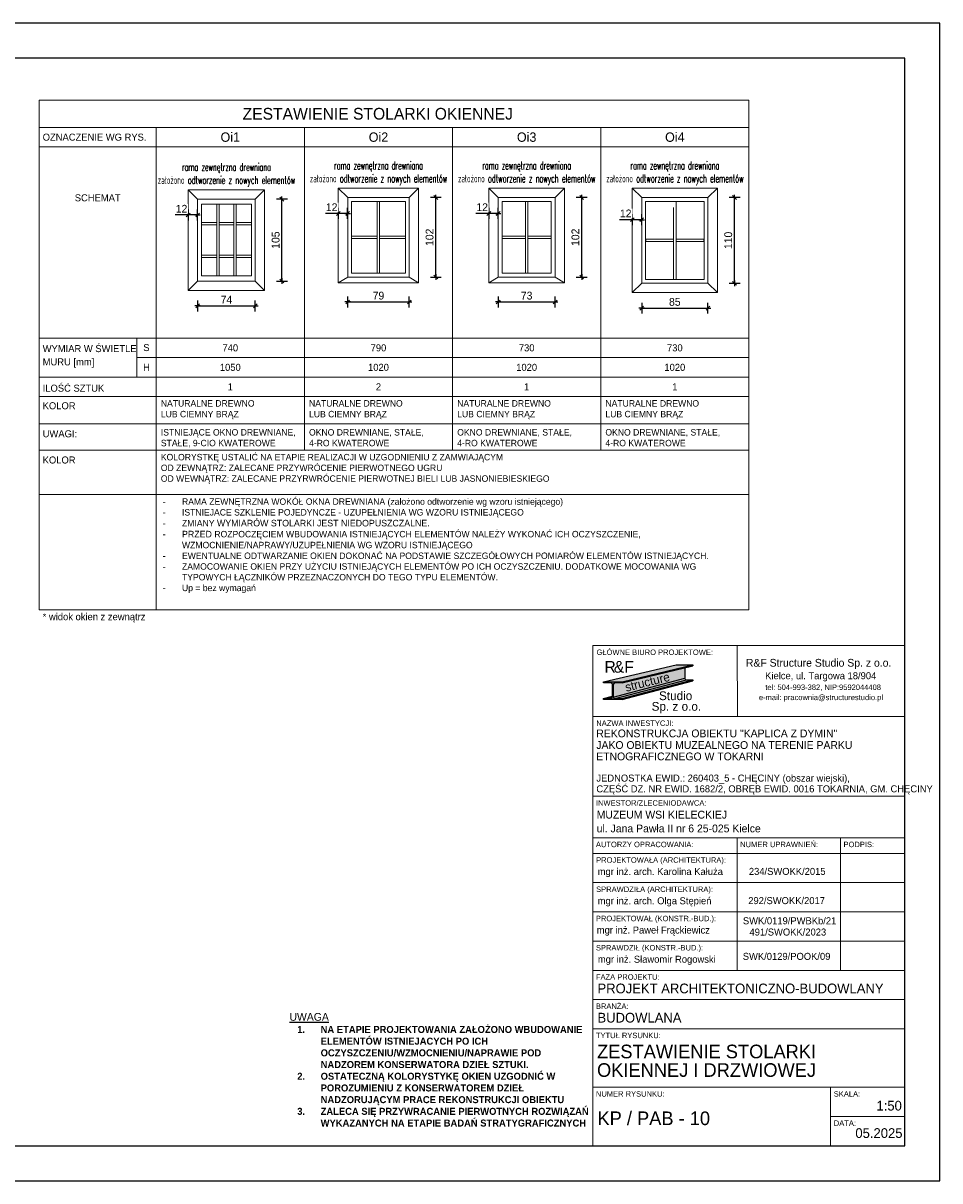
# Model space of a CAD drawing. Header units: centimetres. Extents: x 148485 to 162129, y -6573 to -2118.
# Tile 167 of 167: x 160954 to 162129, y -6573 to -5088. Entities that reach past the tile are written whole.
import ezdxf
from ezdxf.enums import TextEntityAlignment as Align

# ---------------------------------------------------------------- set-up
doc = ezdxf.new("R2010")
doc.units = ezdxf.units.CM
doc.header["$LTSCALE"] = 0.1
doc.layers.get('0').update_dxf_attribs({"color": 45})
for name, color, linetype, lineweight in [('A_Opisy', 7, 'Continuous', 18), ('ELEWACJE - deskowanie', 251, 'Continuous', 13), ('ELEWACJE - gzymsy', 231, 'Continuous', 15), ('ELEWACJE - stolarka', 200, 'Continuous', 15), ('HACZE', 52, 'Continuous', 9)]:
    doc.layers.add(name, color=color, linetype=linetype, lineweight=lineweight)
for name, color, linetype in [('A_wymiary_zewn', 4, 'Continuous'), ('opisy_PROKON', 3, 'Continuous'), ('opisy_prętów_R&F', 2, 'Continuous'), ('ozn_graficzne_PROKON', 5, 'Continuous'), ('Section', 3, 'Continuous')]:
    doc.layers.add(name, color=color, linetype=linetype)
doc.styles.add('CG', font='FL Pismo Techniczne.ttf')
doc.styles.add('MtXpl_FL_Pismo_Techn', font='flptechn.ttf')
doc.styles.add('MtXpl_FL_Pismo_Techn_1', font='flptechn.ttf')
doc.styles.add('simplex 0.6', font='simplex.shx', dxfattribs={"width": 0.6})
doc.styles.add('TECH', font='flptechn.ttf')
doc.dimstyles.new('1_50 [cm]', dxfattribs={"dimtxt": 10, "dimasz": 0.5, "dimexe": 0.18, "dimexo": 0.0625, "dimgap": 3, "dimtad": 1, "dimrnd": 0.5, "dimdsep": 46, "dimtxsty": 'TECH', "dimblk1": 'KR', "dimblk2": 'KR', "dimsah": 1, "dimcen": 0.09, "dimse1": 1, "dimse2": 1, "dimclrt": 256, "dimadec": 0, "dimazin": 0, "dimtfac": 1, "dimtofl": 0, "dimtmove": 0, "dimatfit": 3, "dimfxl": 1, "dimtvp": 1, "dimtfill": 1, "dimtfillclr": 256, "dimtolj": 1, "dimtzin": 0, "dimarcsym": 0})

# ---------------------------------------------------------------- blocks, each defined once
blk = doc.blocks.new('KR')
for p, q in [((-7, 0), (7, 0)), ((-4.9, -4.9), (4.9, 4.9)), ((0, -14), (0, 14))]:
    blk.add_line(p, q)
blk = doc.blocks.new('*D524')
at = {"layer": 'A_wymiary_zewn', "color": 0, "lineweight": -2, "transparency": 16777216}
blk.add_line((161178.1, -5450.6), (161251.1, -5450.6), dxfattribs=at)
at = {"layer": 'Defpoints', "color": 0, "transparency": 16777216}
for p in [(161177.6, -5418.7), (161251.6, -5418.7), (161251.6, -5450.6)]:
    blk.add_point(p, dxfattribs=at)
at = {"layer": 'A_wymiary_zewn', "color": 0, "lineweight": -2, "transparency": 16777216, "xscale": 0.5, "yscale": 0.5, "zscale": 0.5, "rotation": 180}
blk.add_blockref('KR', (161177.6, -5450.6), dxfattribs=at)
at = {"layer": 'A_wymiary_zewn', "color": 0, "lineweight": -2, "transparency": 16777216, "xscale": 0.5, "yscale": 0.5, "zscale": 0.5}
blk.add_blockref('KR', (161251.6, -5450.6), dxfattribs=at)
at = {"layer": 'A_wymiary_zewn', "transparency": 16777216, "insert": (161214.6, -5442.6), "char_height": 10, "attachment_point": 5, "style": 'TECH', "bg_fill": 3, "box_fill_scale": 1.1, "bg_fill_color": 256, "bg_fill_true_color": 13158600, "bg_fill_transparency": 0}
blk.add_mtext('\\A1;74', dxfattribs=at)
blk = doc.blocks.new('*D525')
at = {"layer": 'A_wymiary_zewn', "color": 0, "lineweight": -2, "transparency": 16777216}
blk.add_line((161285.7, -5418.2), (161285.7, -5314.1), dxfattribs=at)
at = {"layer": 'Defpoints', "color": 0, "transparency": 16777216}
for p in [(161251.6, -5313.6), (161285.7, -5313.6), (161251.6, -5418.7)]:
    blk.add_point(p, dxfattribs=at)
at = {"layer": 'A_wymiary_zewn', "color": 0, "lineweight": -2, "transparency": 16777216, "xscale": 0.5, "yscale": 0.5, "zscale": 0.5}
for p, rotation in [((161285.7, -5313.6), 90), ((161285.7, -5418.7), 270)]:
    blk.add_blockref('KR', p, dxfattribs=dict(at, rotation=rotation))
at = {"layer": 'A_wymiary_zewn', "transparency": 16777216, "insert": (161277.7, -5366.2), "char_height": 10, "attachment_point": 5, "rotation": 90, "style": 'TECH', "bg_fill": 3, "box_fill_scale": 1.1, "bg_fill_color": 256, "bg_fill_true_color": 13158600, "bg_fill_transparency": 0}
blk.add_mtext('\\A1;105', dxfattribs=at)
blk = doc.blocks.new('*D526')
at = {"layer": 'A_wymiary_zewn', "color": 0, "lineweight": -2, "transparency": 16777216}
for p, q in [((161165.6, -5334), (161148.9, -5334)), ((161177.1, -5334), (161166.1, -5334))]:
    blk.add_line(p, q, dxfattribs=at)
at = {"layer": 'Defpoints', "color": 0, "transparency": 16777216}
blk.add_point((161177.6, -5313.6), dxfattribs=at)
at = {"layer": 'A_wymiary_zewn', "color": 0, "lineweight": -2, "transparency": 16777216, "xscale": 0.5, "yscale": 0.5, "zscale": 0.5, "rotation": 180}
blk.add_blockref('KR', (161165.6, -5334), dxfattribs=at)
at = {"layer": 'A_wymiary_zewn', "color": 0, "lineweight": -2, "transparency": 16777216, "xscale": 0.5, "yscale": 0.5, "zscale": 0.5}
blk.add_blockref('KR', (161177.6, -5334), dxfattribs=at)
at = {"layer": 'A_wymiary_zewn', "transparency": 16777216, "insert": (161157, -5326), "char_height": 10, "attachment_point": 5, "style": 'TECH', "bg_fill": 3, "box_fill_scale": 1.1, "bg_fill_color": 256, "bg_fill_true_color": 13158600, "bg_fill_transparency": 0}
blk.add_mtext('\\A1;12', dxfattribs=at)
at = {"layer": 'Defpoints', "color": 0, "transparency": 16777216}
for p in [(161165.6, -5313.6), (161165.6, -5334)]:
    blk.add_point(p, dxfattribs=at)
blk = doc.blocks.new('*D527')
at = {"layer": 'A_wymiary_zewn', "color": 0, "lineweight": -2, "transparency": 16777216}
for p, q in [((161358, -5332), (161341.4, -5332)), ((161369.5, -5332), (161358.5, -5332))]:
    blk.add_line(p, q, dxfattribs=at)
at = {"layer": 'Defpoints', "color": 0, "transparency": 16777216}
blk.add_point((161370, -5311.6), dxfattribs=at)
at = {"layer": 'A_wymiary_zewn', "color": 0, "lineweight": -2, "transparency": 16777216, "xscale": 0.5, "yscale": 0.5, "zscale": 0.5, "rotation": 180}
blk.add_blockref('KR', (161358, -5332), dxfattribs=at)
at = {"layer": 'A_wymiary_zewn', "color": 0, "lineweight": -2, "transparency": 16777216, "xscale": 0.5, "yscale": 0.5, "zscale": 0.5}
blk.add_blockref('KR', (161370, -5332), dxfattribs=at)
at = {"layer": 'A_wymiary_zewn', "transparency": 16777216, "insert": (161349.5, -5324), "char_height": 10, "attachment_point": 5, "style": 'TECH', "bg_fill": 3, "box_fill_scale": 1.1, "bg_fill_color": 256, "bg_fill_true_color": 13158600, "bg_fill_transparency": 0}
blk.add_mtext('\\A1;12', dxfattribs=at)
at = {"layer": 'Defpoints', "color": 0, "transparency": 16777216}
for p in [(161358, -5311.6), (161358, -5332)]:
    blk.add_point(p, dxfattribs=at)
blk = doc.blocks.new('*D528')
at = {"layer": 'A_wymiary_zewn', "color": 0, "lineweight": -2, "transparency": 16777216}
blk.add_line((161370.5, -5445.5), (161448.5, -5445.5), dxfattribs=at)
at = {"layer": 'Defpoints', "color": 0, "transparency": 16777216}
for p in [(161370, -5413.6), (161449, -5413.6), (161449, -5445.5)]:
    blk.add_point(p, dxfattribs=at)
at = {"layer": 'A_wymiary_zewn', "color": 0, "lineweight": -2, "transparency": 16777216, "xscale": 0.5, "yscale": 0.5, "zscale": 0.5, "rotation": 180}
blk.add_blockref('KR', (161370, -5445.5), dxfattribs=at)
at = {"layer": 'A_wymiary_zewn', "color": 0, "lineweight": -2, "transparency": 16777216, "xscale": 0.5, "yscale": 0.5, "zscale": 0.5}
blk.add_blockref('KR', (161449, -5445.5), dxfattribs=at)
at = {"layer": 'A_wymiary_zewn', "transparency": 16777216, "insert": (161409.5, -5437.5), "char_height": 10, "attachment_point": 5, "style": 'TECH', "bg_fill": 3, "box_fill_scale": 1.1, "bg_fill_color": 256, "bg_fill_true_color": 13158600, "bg_fill_transparency": 0}
blk.add_mtext('\\A1;79', dxfattribs=at)
blk = doc.blocks.new('*D529')
at = {"layer": 'A_wymiary_zewn', "color": 0, "lineweight": -2, "transparency": 16777216}
blk.add_line((161483.1, -5413.1), (161483.1, -5312.1), dxfattribs=at)
at = {"layer": 'Defpoints', "color": 0, "transparency": 16777216}
for p in [(161449, -5311.6), (161483.1, -5311.6), (161449, -5413.6)]:
    blk.add_point(p, dxfattribs=at)
at = {"layer": 'A_wymiary_zewn', "color": 0, "lineweight": -2, "transparency": 16777216, "xscale": 0.5, "yscale": 0.5, "zscale": 0.5}
for p, rotation in [((161483.1, -5311.6), 90), ((161483.1, -5413.6), 270)]:
    blk.add_blockref('KR', p, dxfattribs=dict(at, rotation=rotation))
at = {"layer": 'A_wymiary_zewn', "transparency": 16777216, "insert": (161475.1, -5362.6), "char_height": 10, "attachment_point": 5, "rotation": 90, "style": 'TECH', "bg_fill": 3, "box_fill_scale": 1.1, "bg_fill_color": 256, "bg_fill_true_color": 13158600, "bg_fill_transparency": 0}
blk.add_mtext('\\A1;102', dxfattribs=at)
blk = doc.blocks.new('*D530')
at = {"layer": 'A_wymiary_zewn', "color": 0, "lineweight": -2, "transparency": 16777216}
for p, q in [((161551, -5332), (161534.4, -5332)), ((161562.5, -5332), (161551.5, -5332))]:
    blk.add_line(p, q, dxfattribs=at)
at = {"layer": 'Defpoints', "color": 0, "transparency": 16777216}
blk.add_point((161563, -5311.6), dxfattribs=at)
at = {"layer": 'A_wymiary_zewn', "color": 0, "lineweight": -2, "transparency": 16777216, "xscale": 0.5, "yscale": 0.5, "zscale": 0.5, "rotation": 180}
blk.add_blockref('KR', (161551, -5332), dxfattribs=at)
at = {"layer": 'A_wymiary_zewn', "color": 0, "lineweight": -2, "transparency": 16777216, "xscale": 0.5, "yscale": 0.5, "zscale": 0.5}
blk.add_blockref('KR', (161563, -5332), dxfattribs=at)
at = {"layer": 'A_wymiary_zewn', "transparency": 16777216, "insert": (161542.5, -5324), "char_height": 10, "attachment_point": 5, "style": 'TECH', "bg_fill": 3, "box_fill_scale": 1.1, "bg_fill_color": 256, "bg_fill_true_color": 13158600, "bg_fill_transparency": 0}
blk.add_mtext('\\A1;12', dxfattribs=at)
at = {"layer": 'Defpoints', "color": 0, "transparency": 16777216}
for p in [(161551, -5311.6), (161551, -5332)]:
    blk.add_point(p, dxfattribs=at)
blk = doc.blocks.new('*D531')
at = {"layer": 'A_wymiary_zewn', "color": 0, "lineweight": -2, "transparency": 16777216}
blk.add_line((161563.5, -5445.5), (161635.5, -5445.5), dxfattribs=at)
at = {"layer": 'Defpoints', "color": 0, "transparency": 16777216}
for p in [(161563, -5413.6), (161636, -5413.6), (161636, -5445.5)]:
    blk.add_point(p, dxfattribs=at)
at = {"layer": 'A_wymiary_zewn', "color": 0, "lineweight": -2, "transparency": 16777216, "xscale": 0.5, "yscale": 0.5, "zscale": 0.5, "rotation": 180}
blk.add_blockref('KR', (161563, -5445.5), dxfattribs=at)
at = {"layer": 'A_wymiary_zewn', "color": 0, "lineweight": -2, "transparency": 16777216, "xscale": 0.5, "yscale": 0.5, "zscale": 0.5}
blk.add_blockref('KR', (161636, -5445.5), dxfattribs=at)
at = {"layer": 'A_wymiary_zewn', "transparency": 16777216, "insert": (161599.5, -5437.5), "char_height": 10, "attachment_point": 5, "style": 'TECH', "bg_fill": 3, "box_fill_scale": 1.1, "bg_fill_color": 256, "bg_fill_true_color": 13158600, "bg_fill_transparency": 0}
blk.add_mtext('\\A1;73', dxfattribs=at)
blk = doc.blocks.new('*D532')
at = {"layer": 'A_wymiary_zewn', "color": 0, "lineweight": -2, "transparency": 16777216}
blk.add_line((161670.1, -5413.1), (161670.1, -5312.1), dxfattribs=at)
at = {"layer": 'Defpoints', "color": 0, "transparency": 16777216}
for p in [(161636, -5311.6), (161670.1, -5311.6), (161636, -5413.6)]:
    blk.add_point(p, dxfattribs=at)
at = {"layer": 'A_wymiary_zewn', "color": 0, "lineweight": -2, "transparency": 16777216, "xscale": 0.5, "yscale": 0.5, "zscale": 0.5}
for p, rotation in [((161670.1, -5311.6), 90), ((161670.1, -5413.6), 270)]:
    blk.add_blockref('KR', p, dxfattribs=dict(at, rotation=rotation))
at = {"layer": 'A_wymiary_zewn', "transparency": 16777216, "insert": (161662.1, -5362.6), "char_height": 10, "attachment_point": 5, "rotation": 90, "style": 'TECH', "bg_fill": 3, "box_fill_scale": 1.1, "bg_fill_color": 256, "bg_fill_true_color": 13158600, "bg_fill_transparency": 0}
blk.add_mtext('\\A1;102', dxfattribs=at)
blk = doc.blocks.new('*D533')
at = {"layer": 'A_wymiary_zewn', "color": 0, "lineweight": -2, "transparency": 16777216}
for p, q in [((161735, -5340), (161718.4, -5340)), ((161746.5, -5340), (161735.5, -5340))]:
    blk.add_line(p, q, dxfattribs=at)
at = {"layer": 'Defpoints', "color": 0, "transparency": 16777216}
blk.add_point((161747, -5319.6), dxfattribs=at)
at = {"layer": 'A_wymiary_zewn', "color": 0, "lineweight": -2, "transparency": 16777216, "xscale": 0.5, "yscale": 0.5, "zscale": 0.5, "rotation": 180}
blk.add_blockref('KR', (161735, -5340), dxfattribs=at)
at = {"layer": 'A_wymiary_zewn', "color": 0, "lineweight": -2, "transparency": 16777216, "xscale": 0.5, "yscale": 0.5, "zscale": 0.5}
blk.add_blockref('KR', (161747, -5340), dxfattribs=at)
at = {"layer": 'A_wymiary_zewn', "transparency": 16777216, "insert": (161726.5, -5332), "char_height": 10, "attachment_point": 5, "style": 'TECH', "bg_fill": 3, "box_fill_scale": 1.1, "bg_fill_color": 256, "bg_fill_true_color": 13158600, "bg_fill_transparency": 0}
blk.add_mtext('\\A1;12', dxfattribs=at)
at = {"layer": 'Defpoints', "color": 0, "transparency": 16777216}
for p in [(161735, -5319.6), (161735, -5340)]:
    blk.add_point(p, dxfattribs=at)
blk = doc.blocks.new('*D534')
at = {"layer": 'A_wymiary_zewn', "color": 0, "lineweight": -2, "transparency": 16777216}
blk.add_line((161747.5, -5453.5), (161831.5, -5453.5), dxfattribs=at)
at = {"layer": 'Defpoints', "color": 0, "transparency": 16777216}
for p in [(161747, -5421.6), (161832, -5421.6), (161832, -5453.5)]:
    blk.add_point(p, dxfattribs=at)
at = {"layer": 'A_wymiary_zewn', "color": 0, "lineweight": -2, "transparency": 16777216, "xscale": 0.5, "yscale": 0.5, "zscale": 0.5, "rotation": 180}
blk.add_blockref('KR', (161747, -5453.5), dxfattribs=at)
at = {"layer": 'A_wymiary_zewn', "color": 0, "lineweight": -2, "transparency": 16777216, "xscale": 0.5, "yscale": 0.5, "zscale": 0.5}
blk.add_blockref('KR', (161832, -5453.5), dxfattribs=at)
at = {"layer": 'A_wymiary_zewn', "transparency": 16777216, "insert": (161789.5, -5445.5), "char_height": 10, "attachment_point": 5, "style": 'TECH', "bg_fill": 3, "box_fill_scale": 1.1, "bg_fill_color": 256, "bg_fill_true_color": 13158600, "bg_fill_transparency": 0}
blk.add_mtext('\\A1;85', dxfattribs=at)
blk = doc.blocks.new('*D535')
at = {"layer": 'A_wymiary_zewn', "color": 0, "lineweight": -2, "transparency": 16777216}
blk.add_line((161866.1, -5421.1), (161866.1, -5312.1), dxfattribs=at)
at = {"layer": 'Defpoints', "color": 0, "transparency": 16777216}
for p in [(161832, -5311.6), (161866.1, -5311.6), (161832, -5421.6)]:
    blk.add_point(p, dxfattribs=at)
at = {"layer": 'A_wymiary_zewn', "color": 0, "lineweight": -2, "transparency": 16777216, "xscale": 0.5, "yscale": 0.5, "zscale": 0.5}
for p, rotation in [((161866.1, -5311.6), 90), ((161866.1, -5421.6), 270)]:
    blk.add_blockref('KR', p, dxfattribs=dict(at, rotation=rotation))
at = {"layer": 'A_wymiary_zewn', "transparency": 16777216, "insert": (161858.1, -5366.6), "char_height": 10, "attachment_point": 5, "rotation": 90, "style": 'TECH', "bg_fill": 3, "box_fill_scale": 1.1, "bg_fill_color": 256, "bg_fill_true_color": 13158600, "bg_fill_transparency": 0}
blk.add_mtext('\\A1;110', dxfattribs=at)
blk = doc.blocks.new('tab_kaplica z dymin')
at = {"layer": 'A_wymiary_zewn', "true_color": 0xd7d6d6}
h = blk.add_hatch(color=254, dxfattribs=at)
h.dxf.hatch_style = 1
h.paths.add_polyline_path([(151234, -9049.8), (151212.4, -9049.8), (151119.4, -9071.6), (151143.4, -9071.6)])
at = {"layer": 'A_wymiary_zewn', "true_color": 0x848484}
h = blk.add_hatch(color=252, dxfattribs=at)
h.dxf.hatch_style = 1
h.paths.add_polyline_path([(151223.6, -9067.1), (151223.6, -9053.5), (151143.4, -9073), (151134.1, -9073, 0.414214), (151131.9, -9075.2), (151131.9, -9090.8, 0.037989), (151131.9, -9091.2)])
at = {"layer": 'A_wymiary_zewn', "true_color": 0x293133}
h = blk.add_hatch(color=250, dxfattribs=at)
h.dxf.hatch_style = 1
h.paths.add_polyline_path([(151234, -9051), (151234, -9049.8), (151143.4, -9071.6), (151143.4, -9073)])
h = blk.add_hatch(color=250, dxfattribs=at)
h.dxf.hatch_style = 1
edge = h.paths.add_edge_path()
edge.add_line((151119.4, -9093.1), (151128.7, -9093.1))
edge.add_arc((151128.7, -9090.8), 2.25, 270, 0)
edge.add_line((151131, -9090.8), (151131, -9075.2))
edge.add_arc((151128.7, -9075.2), 2.25, 0, 90)
edge.add_line((151128.7, -9073), (151119.4, -9073))
edge.add_line((151119.4, -9073), (151119.4, -9071.6))
edge.add_line((151119.4, -9071.6), (151143.4, -9071.6))
edge.add_line((151143.4, -9071.6), (151143.4, -9073))
edge.add_line((151143.4, -9073), (151134.1, -9073))
edge.add_arc((151134.1, -9075.2), 2.25, 90, 180)
edge.add_line((151131.9, -9075.2), (151131.9, -9090.8))
edge.add_arc((151134.1, -9090.8), 2.25, 180, 270)
edge.add_line((151134.1, -9093.1), (151143.4, -9093.1))
edge.add_line((151143.4, -9093.1), (151143.4, -9094.4))
edge.add_line((151143.4, -9094.4), (151119.4, -9094.4))
edge.add_line((151119.4, -9094.4), (151119.4, -9093.1))
at = {"layer": 'A_wymiary_zewn', "true_color": 0xafadad}
h = blk.add_hatch(color=253, dxfattribs=at)
h.dxf.hatch_style = 1
h.paths.add_polyline_path([(151225.6, -9069.1, -0.414214), (151223.6, -9067.1), (151131.9, -9091.2, 0.370396), (151134.1, -9093.1)])
at = {"layer": 'A_wymiary_zewn', "true_color": 0xd7d6d6}
h = blk.add_hatch(color=254, dxfattribs=at)
h.dxf.hatch_style = 1
h.paths.add_polyline_path([(151234, -9069.1), (151225.6, -9069.1), (151134.1, -9093.1), (151143.4, -9093.1)])
at = {"layer": 'A_wymiary_zewn', "true_color": 0x293133}
h = blk.add_hatch(color=250, dxfattribs=at)
h.dxf.hatch_style = 1
h.paths.add_polyline_path([(151234, -9070.3), (151234, -9069.1), (151143.4, -9093.1), (151143.4, -9094.4)])
at = {"layer": 'A_wymiary_zewn', "true_color": 0xafadad}
h = blk.add_hatch(color=253, dxfattribs=at)
h.dxf.hatch_style = 1
h.paths.add_polyline_path([(151131, -9090.8), (151131, -9090.1), (151119.4, -9093.1), (151128.7, -9093.1, 0.414214)])
at = {"color": 5}
for p, q in [((151105.6, -9025.2), (151505.6, -9025.2)), ((151105.6, -9666.7), (151105.6, -9025.2)), ((151505.6, -9025.2), (151505.6, -9666.7)), ((151505.6, -9666.7), (151105.6, -9666.7))]:
    blk.add_line(p, q, dxfattribs=at)
at = {"color": 4}
for p, q in [((151291.1, -9116.2), (151290.6, -9025.2)), ((151505.6, -9116.2), (151105.6, -9116.2)), ((151505.6, -9218.5), (151105.6, -9218.5)), ((151505.6, -9271.7), (151105.6, -9271.7)), ((151290.6, -9271.7), (151290.6, -9441.7)), ((151423.1, -9271.7), (151423.1, -9441.7)), ((151505.6, -9291.7), (151105.6, -9291.7)), ((151505.6, -9291.7), (151105.6, -9291.7)), ((151505.6, -9291.7), (151105.6, -9291.7)), ((151505.6, -9329.2), (151105.6, -9329.2)), ((151505.6, -9366.7), (151105.6, -9366.7)), ((151505.6, -9404.2), (151105.6, -9404.2)), ((151505.6, -9441.7), (151105.6, -9441.7)), ((151505.6, -9441.7), (151105.6, -9441.7)), ((151505.6, -9479.2), (151105.6, -9479.2)), ((151505.6, -9516.7), (151105.6, -9516.7)), ((151505.6, -9591.7), (151105.6, -9591.7)), ((151410.6, -9591.7), (151410.6, -9666.7)), ((151410.6, -9629.2), (151505.6, -9629.2))]:
    blk.add_line(p, q, dxfattribs=at)
at = {"layer": 'A_wymiary_zewn', "color": 250, "true_color": 0x293133}
for p, q in [((151119.4, -9071.6), (151212.4, -9049.8)), ((151143.4, -9071.6), (151234, -9049.8)), ((151143.4, -9073), (151234, -9051)), ((151212.4, -9049.8), (151234, -9049.8)), ((151223.6, -9053), (151223.6, -9067.1)), ((151234, -9049.8), (151234, -9051)), ((151119.4, -9073), (151119.4, -9071.6)), ((151119.4, -9071.6), (151143.4, -9071.6)), ((151128.7, -9073), (151119.4, -9073)), ((151131.9, -9091.2), (151223.6, -9067.1)), ((151134.1, -9093.1), (151225.6, -9069.1)), ((151143.4, -9073), (151134.1, -9073)), ((151143.4, -9093.1), (151234, -9069.1)), ((151143.4, -9094.4), (151234, -9070.3)), ((151143.4, -9071.6), (151143.4, -9073)), ((151225.6, -9069.1), (151234, -9069.1)), ((151131, -9090.8), (151131, -9075.2)), ((151131.9, -9075.2), (151131.9, -9090.8)), ((151119.4, -9093.1), (151131, -9090.1)), ((151119.4, -9093.1), (151128.7, -9093.1)), ((151119.4, -9094.4), (151119.4, -9093.1)), ((151143.4, -9094.4), (151119.4, -9094.4)), ((151134.1, -9093.1), (151143.4, -9093.1)), ((151143.4, -9093.1), (151143.4, -9094.4))]:
    blk.add_line(p, q, dxfattribs=at)
for centre, radius, start, end in [((151128.7, -9075.2), 2.25, 0, 90), ((151134.1, -9075.2), 2.25, 90, 180), ((151225.6, -9067.1), 2.03, 180, 270), ((151128.7, -9090.8), 2.25, 270, 0), ((151134.1, -9090.8), 2.25, 180, 270)]:
    blk.add_arc(centre, radius, start, end, dxfattribs=at)
at = {"layer": 'Section'}
for p, q in [((151212.4, -9049.8), (151234, -9049.8)), ((151234, -9049.8), (151234, -9051)), ((151234, -9069.1), (151234, -9070.3))]:
    blk.add_line(p, q, dxfattribs=at)
at = {"color": 4}
for s, height, style, p in [('GŁÓWNE BIURO PROJEKTOWE:', 7, 'TECH', (151110.4, -9037.2)), ('R&F Structure Studio Sp. z o.o.', 10, 'MtXpl_FL_Pismo_Techn', (151301.9, -9052.2)), ('Kielce, ul. Targowa 18/904', 9, 'MtXpl_FL_Pismo_Techn', (151326.6, -9068.3)), ('e-mail: pracownia@structurestudio.pl', 7, 'MtXpl_FL_Pismo_Techn', (151318.6, -9095.1)), ('tel: 504-993-382, NIP:9592044408', 7, 'MtXpl_FL_Pismo_Techn', (151326.8, -9082.1)), ('NAZWA INWESTYCJI:', 7, 'TECH', (151110.1, -9128.2)), ('REKONSTRUKCJA OBIEKTU "KAPLICA Z DYMIN"', 10, 'TECH', (151110.1, -9142.8)), ('JAKO OBIEKTU MUZEALNEGO NA TERENIE PARKU ', 10, 'TECH', (151110.1, -9157.7)), ('ETNOGRAFICZNEGO W TOKARNI ', 10, 'TECH', (151110, -9172.3)), ('JEDNOSTKA EWID.: 260403_5 - CHĘCINY (obszar wiejski), ', 9, 'TECH', (151110.2, -9199.6)), ('CZĘŚĆ DZ. NR EWID. 1682/2, OBRĘB EWID. 0016 TOKARNIA, GM. CHĘCINY  ', 9, 'TECH', (151110.2, -9213.4)), ('INWESTOR/ZLECENIODAWCA:', 7, 'TECH', (151109.6, -9230.5)), ('MUZEUM WSI KIELECKIEJ ', 10, 'TECH', (151110.6, -9247)), ('ul. Jana Pawła II nr 6 25-025 Kielce ', 10, 'TECH', (151110.6, -9264.7)), ('AUTORZY OPRACOWANIA:', 7, 'TECH', (151109.6, -9283.7)), ('NUMER UPRAWNIEŃ:', 7, 'TECH', (151294.6, -9283.7)), ('PODPIS:', 7, 'TECH', (151427.1, -9283.7)), ('PROJEKTOWAŁA (ARCHITEKTURA):', 7, 'TECH', (151109.9, -9303.7)), ('SPRAWDZIŁA (ARCHITEKTURA):', 7, 'TECH', (151109.9, -9341.2)), ('PROJEKTOWAŁ (KONSTR.-BUD.):', 7, 'TECH', (151109.6, -9378.7)), ('SPRAWDZIŁ (KONSTR.-BUD.):', 7, 'TECH', (151109.6, -9416.2)), ('FAZA PROJEKTU:', 7, 'TECH', (151109.6, -9453.7)), ('BRANŻA:', 7, 'TECH', (151109.6, -9491.2)), ('TYTUŁ RYSUNKU:', 7, 'TECH', (151109.6, -9528.7)), ('NUMER RYSUNKU:', 7, 'TECH', (151109.6, -9603.7)), ('SKALA:', 7, 'TECH', (151414.6, -9603.7)), ('DATA:', 7, 'TECH', (151414.6, -9641.2))]:
    blk.add_text(s, height=height, dxfattribs=dict(at, style=style)).set_placement(p)
at = {"color": 3, "style": 'TECH'}
for s, height, p in [('mgr inż. Paweł Frąckiewicz', 9, (151110.7, -9394.5)), ('SWK/0119/PWBKb/21', 9, (151298.1, -9382.6)), ('PROJEKT ARCHITEKTONICZNO-BUDOWLANY', 12.5, (151111.6, -9471.2)), ('BUDOWLANA', 12.5, (151111.6, -9508.7)), ('05.2025', 12.5, (151442.3, -9656.7))]:
    blk.add_text(s, height=height, dxfattribs=at).set_placement(p)
at = {"color": 3, "char_height": 9, "style": 'TECH'}
for s, insert, width, attachment_point in [('mgr inż. arch. Karolina Kałuża', (151111.9, -9322.2), 202.775, 7), ('234/SWOKK/2015', (151354.9, -9319.4), 115, 8), ('mgr inż. arch. Olga Stępień', (151111.9, -9359.7), 202.775, 7), ('292/SWOKK/2017', (151354.1, -9356.9), 115, 8), ('491/SWOKK/2023', (151355.7, -9397.2), 120, 8), ('mgr inż. Sławomir Rogowski', (151112.1, -9434.7), 202.775, 7), ('\\pxi-3,l4,t4;SWK/0129/POOK/09', (151349.6, -9428.4), 115, 8)]:
    blk.add_mtext(s, dxfattribs=dict(at, insert=insert, width=width, attachment_point=attachment_point))
at = {"layer": 'A_wymiary_zewn', "color": 10, "style": 'TECH'}
for s, p in [('R', (151120.6, -9059.9)), ('F', (151146.1, -9059.9))]:
    blk.add_text(s, height=15, dxfattribs=at).set_placement(p)
at = {"layer": 'A_wymiary_zewn', "color": 18, "true_color": 0x000000, "style": 'TECH'}
blk.add_text('&', height=15, dxfattribs=at).set_placement((151132.6, -9059.9))
at = {"layer": 'A_wymiary_zewn', "color": 4, "style": 'MtXpl_FL_Pismo_Techn_1'}
blk.add_text('structure', height=11.25, rotation=14.1318, dxfattribs=at).set_placement((151148.6, -9084.4))
at = {"layer": 'A_wymiary_zewn', "color": 1, "style": 'TECH'}
for s, p in [('Studio', (151190.5, -9095.1)), ('Sp. z o.o.', (151181, -9108.7))]:
    blk.add_text(s, height=11.25, dxfattribs=at).set_placement(p)

msp = doc.modelspace()

# ---------------------------------------------------------------- linework, layer by layer
at = {"layer": 'A_Opisy'}
for p, q in [((160974.528, -5186.616), (160974.528, -5840.304)), ((160974.528, -5186.616), (161884.528, -5186.616)), ((161884.528, -5186.616), (161884.528, -5840.304)), ((160974.528, -5221.616), (161124.528, -5221.616)), ((161124.528, -5221.616), (161124.528, -5840.304)), ((161124.528, -5221.616), (161314.528, -5221.616)), ((161314.528, -5221.616), (161314.528, -5635.528)), ((161314.528, -5221.616), (161504.528, -5221.616)), ((161504.528, -5221.616), (161504.528, -5635.528)), ((161504.528, -5221.616), (161694.528, -5221.616)), ((161694.528, -5221.616), (161694.528, -5635.528)), ((161694.528, -5221.616), (161884.528, -5221.616)), ((160974.528, -5246.616), (161124.528, -5246.616)), ((161124.528, -5246.616), (161314.528, -5246.616)), ((161314.528, -5246.616), (161504.528, -5246.616)), ((161504.528, -5246.616), (161694.528, -5246.616)), ((161694.528, -5246.616), (161884.528, -5246.616)), ((160974.528, -5491.901), (161124.528, -5491.901)), ((161099.528, -5491.901), (161099.528, -5541.901)), ((161124.528, -5491.901), (161314.528, -5491.901)), ((161314.528, -5491.901), (161504.528, -5491.901)), ((161504.528, -5491.901), (161694.528, -5491.901)), ((161694.528, -5491.901), (161884.528, -5491.901)), ((161099.528, -5516.901), (161124.528, -5516.901)), ((161124.528, -5516.901), (161314.528, -5516.901)), ((161314.528, -5516.901), (161504.528, -5516.901)), ((161504.528, -5516.901), (161694.528, -5516.901)), ((161694.528, -5516.901), (161884.528, -5516.901)), ((160974.528, -5541.901), (161124.528, -5541.901)), ((160974.528, -5541.901), (161124.528, -5541.901)), ((161124.528, -5541.901), (161314.528, -5541.901)), ((161314.528, -5541.901), (161504.528, -5541.901)), ((161504.528, -5541.901), (161694.528, -5541.901)), ((161694.528, -5541.901), (161884.528, -5541.901)), ((160974.528, -5566.901), (161124.528, -5566.901)), ((160974.528, -5566.901), (161124.528, -5566.901)), ((161124.528, -5566.901), (161314.528, -5566.901)), ((161314.528, -5566.901), (161504.528, -5566.901)), ((161504.528, -5566.901), (161694.528, -5566.901)), ((161694.528, -5566.901), (161884.528, -5566.901)), ((160974.528, -5601.901), (161124.528, -5601.901)), ((160974.528, -5601.901), (161124.528, -5601.901)), ((161124.528, -5601.901), (161314.528, -5601.901)), ((161314.528, -5601.901), (161504.528, -5601.901)), ((161504.528, -5601.901), (161694.528, -5601.901)), ((161694.528, -5601.901), (161884.528, -5601.901)), ((160974.528, -5635.528), (161124.528, -5635.528)), ((160974.528, -5635.528), (161124.528, -5635.528)), ((161124.528, -5635.528), (161314.528, -5635.528)), ((161314.528, -5635.528), (161504.528, -5635.528)), ((161504.528, -5635.528), (161694.528, -5635.528)), ((161694.528, -5635.528), (161884.528, -5635.528)), ((160974.528, -5692.528), (161124.528, -5692.528)), ((160974.528, -5692.528), (161124.528, -5692.528)), ((161124.528, -5692.528), (161314.528, -5692.528)), ((161314.528, -5692.528), (161504.528, -5692.528)), ((161504.528, -5692.528), (161694.528, -5692.528)), ((161694.528, -5692.528), (161884.528, -5692.528)), ((160974.528, -5840.304), (161124.528, -5840.304)), ((161124.528, -5840.304), (161314.528, -5840.304)), ((161314.528, -5840.304), (161504.528, -5840.304)), ((161504.528, -5840.304), (161694.528, -5840.304)), ((161694.528, -5840.304), (161884.528, -5840.304))]:
    msp.add_line(p, q, dxfattribs=at)
at = {"layer": 'Defpoints'}
msp.add_lwpolyline([(160029.32, -6572.917), (162129.32, -6572.917), (162129.32, -5087.917), (160029.32, -5087.917)], close=True, dxfattribs=at)
at = {"layer": 'ELEWACJE - deskowanie'}
for points in [[(161202.073, -5320.157), (161202.073, -5412.157), (161205.073, -5412.157), (161205.073, -5320.157), (161202.073, -5320.157)], [(161224.073, -5320.157), (161224.073, -5412.157), (161227.073, -5412.157), (161227.073, -5320.157), (161224.073, -5320.157)], [(161408.028, -5316.565), (161408.028, -5408.565), (161411.028, -5408.565), (161411.028, -5316.565), (161408.028, -5316.565)], [(161598.028, -5316.565), (161598.028, -5408.565), (161601.028, -5408.565), (161601.028, -5316.565), (161598.028, -5316.565)], [(161788.028, -5324.565), (161788.028, -5416.565), (161791.028, -5416.565), (161791.028, -5316.565), (161788.028, -5316.565)], [(161202.073, -5343.657), (161182.573, -5343.657), (161182.573, -5346.657), (161202.073, -5346.657), (161202.073, -5343.657)], [(161224.073, -5343.657), (161205.073, -5343.657), (161205.073, -5346.657), (161224.073, -5346.657), (161224.073, -5343.657)], [(161246.573, -5343.657), (161227.073, -5343.657), (161227.073, -5346.657), (161246.573, -5346.657), (161246.573, -5343.657)], [(161408.028, -5361.065), (161375.028, -5361.065), (161375.028, -5364.065), (161408.028, -5364.065), (161408.028, -5361.065)], [(161411.028, -5361.065), (161444.028, -5361.065), (161444.028, -5364.065), (161411.028, -5364.065), (161411.028, -5361.065)], [(161598.028, -5361.065), (161568.028, -5361.065), (161568.028, -5364.065), (161598.028, -5364.065), (161598.028, -5361.065)], [(161601.028, -5361.065), (161631.028, -5361.065), (161631.028, -5364.065), (161601.028, -5364.065), (161601.028, -5361.065)], [(161788.028, -5365.065), (161752.528, -5365.065), (161752.528, -5368.065), (161788.028, -5368.065), (161788.028, -5365.065)], [(161791.028, -5365.065), (161826.528, -5365.065), (161826.528, -5368.065), (161791.028, -5368.065), (161791.028, -5365.065)], [(161202.073, -5385.657), (161182.573, -5385.657), (161182.573, -5388.657), (161202.073, -5388.657), (161202.073, -5385.657)], [(161224.073, -5385.657), (161205.073, -5385.657), (161205.073, -5388.657), (161224.073, -5388.657), (161224.073, -5385.657)], [(161246.573, -5385.657), (161227.073, -5385.657), (161227.073, -5388.657), (161246.573, -5388.657), (161246.573, -5385.657)]]:
    msp.add_lwpolyline(points, dxfattribs=at)
at = {"layer": 'ELEWACJE - gzymsy'}
for points in [[(161182.573, -5412.157), (161246.573, -5412.157), (161246.573, -5320.157), (161182.573, -5320.157)], [(161375.028, -5408.565), (161444.028, -5408.565), (161444.028, -5316.565), (161375.028, -5316.565)], [(161568.028, -5408.565), (161631.028, -5408.565), (161631.028, -5316.565), (161568.028, -5316.565)], [(161752.028, -5416.565), (161827.028, -5416.565), (161827.028, -5316.565), (161752.028, -5316.565)]]:
    msp.add_lwpolyline(points, close=True, dxfattribs=at)
at = {"layer": 'ELEWACJE - stolarka'}
for p, q in [((161370.028, -5311.565), (161358.028, -5299.565)), ((161449.028, -5311.565), (161461.028, -5299.565)), ((161563.028, -5311.565), (161551.028, -5299.565)), ((161636.028, -5311.565), (161648.028, -5299.565)), ((161747.028, -5311.565), (161735.028, -5299.565)), ((161844.028, -5299.565), (161832.028, -5311.565)), ((161358.028, -5421.223), (161370.028, -5413.565)), ((161461.028, -5421.223), (161449.028, -5413.565)), ((161551.028, -5421.223), (161563.028, -5413.565)), ((161648.028, -5421.223), (161636.028, -5413.565)), ((161747.028, -5421.565), (161735.028, -5433.565)), ((161844.028, -5433.565), (161832.028, -5421.565))]:
    msp.add_line(p, q, dxfattribs=at)
for points in [[(161358.028, -5421.223), (161461.028, -5421.223), (161461.028, -5299.565), (161358.028, -5299.565)], [(161551.028, -5421.223), (161648.028, -5421.223), (161648.028, -5299.565), (161551.028, -5299.565)], [(161735.028, -5433.565), (161844.028, -5433.565), (161844.028, -5299.565), (161735.028, -5299.565)], [(161263.573, -5301.565), (161165.573, -5301.565), (161177.573, -5313.565), (161251.575, -5313.565)], [(161251.573, -5418.749), (161177.573, -5418.749), (161177.573, -5313.565), (161251.573, -5313.565)], [(161370.028, -5413.565), (161449.028, -5413.565), (161449.028, -5311.565), (161370.028, -5311.565)], [(161563.028, -5413.565), (161636.028, -5413.565), (161636.028, -5311.565), (161563.028, -5311.565)], [(161747.028, -5421.565), (161832.028, -5421.565), (161832.028, -5311.565), (161747.028, -5311.565)], [(161263.573, -5430.749), (161165.573, -5430.749), (161177.573, -5418.749), (161251.575, -5418.749)]]:
    msp.add_lwpolyline(points, close=True, dxfattribs=at)
for points in [[(161165.573, -5430.749), (161165.573, -5301.565), (161177.573, -5313.565), (161177.573, -5418.749), (161165.573, -5430.749)], [(161263.573, -5430.749), (161251.575, -5418.749), (161251.575, -5313.565), (161263.573, -5301.565), (161263.573, -5430.749)]]:
    msp.add_lwpolyline(points, dxfattribs=at)
at = {"layer": 'ozn_graficzne_PROKON'}
msp.add_lwpolyline([(160139.32, -6527.917), (162084.32, -6527.917), (162084.32, -5132.917), (160139.32, -5132.917)], close=True, dxfattribs=at)

# ---------------------------------------------------------------- block references
at = {"layer": 'HACZE'}
msp.add_blockref('tab_kaplica z dymin', (10578.729, 3138.809), dxfattribs=at)

# ---------------------------------------------------------------- texts
at = {"color": 2, "style": 'TECH'}
for s, height, p in [('ZESTAWIENIE STOLARKI ', 17.5, (161689.761, -6415.734)), ('OKIENNEJ I DRZWIOWEJ', 17.5, (161689.761, -6439.528)), ('1:50', 12.5, (162048.089, -6482.753))]:
    msp.add_text(s, height=height, dxfattribs=at).set_placement(p)
at = {"color": 1, "style": 'TECH'}
msp.add_text('KP / PAB - 10', height=17.5, dxfattribs=at).set_placement((161690.32, -6501.418))
at = {"layer": 'A_Opisy', "color": 2, "style": 'CG'}
for s, height, p in [('ZESTAWIENIE STOLARKI OKIENNEJ', 15, (161408.688, -5204.116)), ('Oi1', 12, (161219.528, -5234.116)), ('Oi2', 12, (161409.528, -5234.116)), ('Oi3', 12, (161599.528, -5234.116)), ('Oi4', 12, (161789.528, -5234.116))]:
    msp.add_text(s, height=height, dxfattribs=at).set_placement(p, align=Align.MIDDLE_CENTER)
at = {"layer": 'A_Opisy', "style": 'CG'}
msp.add_text('OZNACZENIE WG RYS.', height=9, dxfattribs=at).set_placement((160978.98, -5234.116), align=Align.MIDDLE_LEFT)
for s, p in [('SCHEMAT', (161049.528, -5311.945)), ('S', (161112.028, -5504.077)), ('740', (161219.528, -5504.401)), ('790', (161409.528, -5504.401)), ('730', (161599.528, -5504.401)), ('730', (161789.528, -5504.401)), ('H', (161112.028, -5529.401)), ('1050', (161219.528, -5529.401)), ('1020', (161409.528, -5529.401)), ('1020', (161599.528, -5529.401)), ('1020', (161789.528, -5529.401)), ('1', (161219.528, -5554.401)), ('2', (161409.528, -5554.401)), ('1', (161599.528, -5554.401)), ('1', (161789.528, -5554.401))]:
    msp.add_text(s, height=9, dxfattribs=at).set_placement(p, align=Align.MIDDLE_CENTER)
for s, p in [('WYMIAR W ŚWIETLE', (160978.98, -5509.883)), ('MURU [mm]', (160978.98, -5526.913)), ('ILOŚĆ SZTUK', (160978.98, -5560.655)), ('KOLOR', (160978.98, -5583.18)), ('UWAGI:', (160978.98, -5619.122)), ('KOLOR', (160978.98, -5652.75)), ('* widok okien z zewnątrz', (160978.98, -5853.777))]:
    msp.add_text(s, height=9, dxfattribs=at).set_placement(p)
at = {"layer": 'A_Opisy', "char_height": 8.25, "attachment_point": 1, "style": 'CG'}
for s, insert, width in [('NATURALNE DREWNO \\PLUB CIEMNY BRĄZ', (161130.483, -5571.49), 180.58027), ('NATURALNE DREWNO \\PLUB CIEMNY BRĄZ', (161320.483, -5571.49), 180.58027), ('NATURALNE DREWNO \\PLUB CIEMNY BRĄZ', (161510.483, -5571.49), 180.58027), ('NATURALNE DREWNO \\PLUB CIEMNY BRĄZ', (161700.483, -5571.49), 180.58027), ('ISTNIEJĄCE OKNO DREWNIANE, STAŁE, 9-CIO KWATEROWE', (161130.483, -5608.629), 180.58027), ('OKNO DREWNIANE, STAŁE, \\P4-RO KWATEROWE', (161320.483, -5608.629), 180.58027), ('OKNO DREWNIANE, STAŁE, \\P4-RO KWATEROWE', (161510.483, -5608.629), 180.58027), ('OKNO DREWNIANE, STAŁE, \\P4-RO KWATEROWE', (161700.483, -5608.629), 180.58027), ('KOLORYSTKĘ USTALIĆ NA ETAPIE REALIZACJI W UZGODNIENIU Z ZAMWIAJĄCYM \\POD ZEWNĄTRZ: ZALECANE PRZYWRÓCENIE PIERWOTNEGO UGRU\\POD WEWNĄTRZ: ZALECANE PRZYRWRÓCENIE PIERWOTNEJ BIELI LUB JASNONIEBIESKIEGO', (161130.483, -5640.447), 714.32654), ('\\pxi-3,l4,t4;-^IRAMA ZEWNĘTRZNA WOKÓŁ OKNA DREWNIANA (założono odtworzenie wg wzoru istniejącego)\\P-^IISTNIEJACE SZKLENIE POJEDYNCZE - UZUPEŁNIENIA WG WZORU ISTNIEJĄCEGO\\P-^IZMIANY{\\H1.0256x; WYMIARÓW STOLARKI JEST NIEDOPUSZCZALNE. \\P-^IPRZED \\A1;\\H0.97504x;ROZPOCZĘCIEM WBUDOWANIA ISTNIEJĄCYCH ELEMENTÓW NALEŻY WYKONAĆ ICH OCZYSZCZENIE, WZMOCNIENIE/NAPRAWY/UZUPEŁNIENIA WG WZORU ISTNIEJĄCEGO\\P-^IEWENTUALNE ODTWARZANIE OKIEN DOKONAĆ NA PODSTAWIE SZCZEGÓŁOWYCH POMIARÓW ELEMENTÓW ISTNIEJĄCYCH. \\P-^IZAMOCOWANIE OKIEN PRZY UŻYCIU ISTNIEJĄCYCH ELEMENTÓW PO ICH OCZYSZCZENIU. DODATKOWE MOCOWANIA WG TYPOWYCH ŁĄCZNIKÓW PRZEZNACZONYCH DO TEGO TYPU ELEMENTÓW.\\P}-^IUp = bez wymagań', (161124.6, -5697.502), 732.16372)]:
    msp.add_mtext(s, dxfattribs=dict(at, insert=insert, width=width))
at = {"layer": 'opisy_PROKON', "insert": (161295.394, -6357.57), "char_height": 10, "width": 384.9178, "attachment_point": 1, "style": 'TECH'}
msp.add_mtext('{\\L\\C2;UWAGA\\P\\pxi-3,l4,t4;\\fFL Pismo Techniczne|b1|i0|c238|p34;\\H0.9x;\\l1.^INA ETAPIE PROJEKTOWANIA ZAŁOŻONO WBUDOWANIE ELEMENTÓW ISTNIEJACYCH PO ICH OCZYSZCZENIU/WZMOCNIENIU/NAPRAWIE POD NADZOREM KONSERWATORA DZIEŁ SZTUKI. \\P2.^IOSTATECZNĄ KOLORYSTYKĘ OKIEN UZGODNIĆ W POROZUMIENIU Z KONSERWATOREM DZIEŁ NADZORUJĄCYM PRACE REKONSTRUKCJI OBIEKTU\\P3.^IZALECA SIĘ PRZYWRACANIE PIERWOTNYCH ROZWIĄZAŃ WYKAZANYCH NA ETAPIE BADAŃ STRATYGRAFICZNYCH}', dxfattribs=at)
at = {"layer": 'opisy_prętów_R&F', "color": 3, "char_height": 10, "width": 210.43232, "attachment_point": 1, "style": 'simplex 0.6'}
for insert in [(161109.47, -5267.53), (161304.425, -5265.53), (161494.425, -5265.53), (161684.425, -5265.53)]:
    msp.add_mtext('\\pxqc;rama zewnętrzna drewniana\\P{\\W0.5;założono odtworzenie z nowych elementów}', dxfattribs=dict(at, insert=insert))

# ---------------------------------------------------------------- next in the draw order: dimensions: what is measured, and where the dimension line sits
at = {"layer": 'A_wymiary_zewn'}
for base, p1, p2, picture, middle in [((161165.573, -5334.03), (161177.573, -5313.565), (161165.573, -5313.565), '*D526', (161157.005, -5326.03)), ((161358.028, -5332.03), (161370.028, -5311.565), (161358.028, -5311.565), '*D527', (161349.46, -5324.03)), ((161551.028, -5332.03), (161563.028, -5311.565), (161551.028, -5311.565), '*D530', (161542.46, -5324.03)), ((161735.028, -5340.03), (161747.028, -5319.565), (161735.028, -5319.565), '*D533', (161726.46, -5332.03)), ((161251.573, -5450.647), (161177.573, -5418.749), (161251.573, -5418.749), '*D524', (161214.573, -5442.647)), ((161449.026, -5445.463), (161370.028, -5413.565), (161449.026, -5413.565), '*D528', (161409.527, -5437.463)), ((161636.026, -5445.463), (161563.028, -5413.565), (161636.026, -5413.565), '*D531', (161599.527, -5437.463)), ((161832.026, -5453.463), (161747.028, -5421.565), (161832.026, -5421.565), '*D534', (161789.527, -5445.463))]:
    dim = msp.add_linear_dim(base=base, p1=p1, p2=p2, dimstyle='1_50 [cm]', dxfattribs=at)
    dim.commit()
    dim.dimension.update_dxf_attribs({"geometry": picture, "text_midpoint": middle})

# ---------------------------------------------------------------- next in the draw order: dimensions: what is measured, and where the dimension line sits
for base, p1, p2, picture, middle in [((161285.696, -5313.565), (161251.575, -5418.749), (161251.575, -5313.565), '*D525', (161277.696, -5366.157)), ((161483.149, -5311.565), (161449.028, -5413.565), (161449.028, -5311.565), '*D529', (161475.149, -5362.565)), ((161670.149, -5311.565), (161636.028, -5413.565), (161636.028, -5311.565), '*D532', (161662.149, -5362.565)), ((161866.149, -5311.565), (161832.028, -5421.565), (161832.028, -5311.565), '*D535', (161858.149, -5366.565))]:
    dim = msp.add_linear_dim(base=base, p1=p1, p2=p2, angle=90, dimstyle='1_50 [cm]', dxfattribs=at)
    dim.commit()
    dim.dimension.update_dxf_attribs({"geometry": picture, "text_midpoint": middle})

doc.saveas('drawing.dxf')
